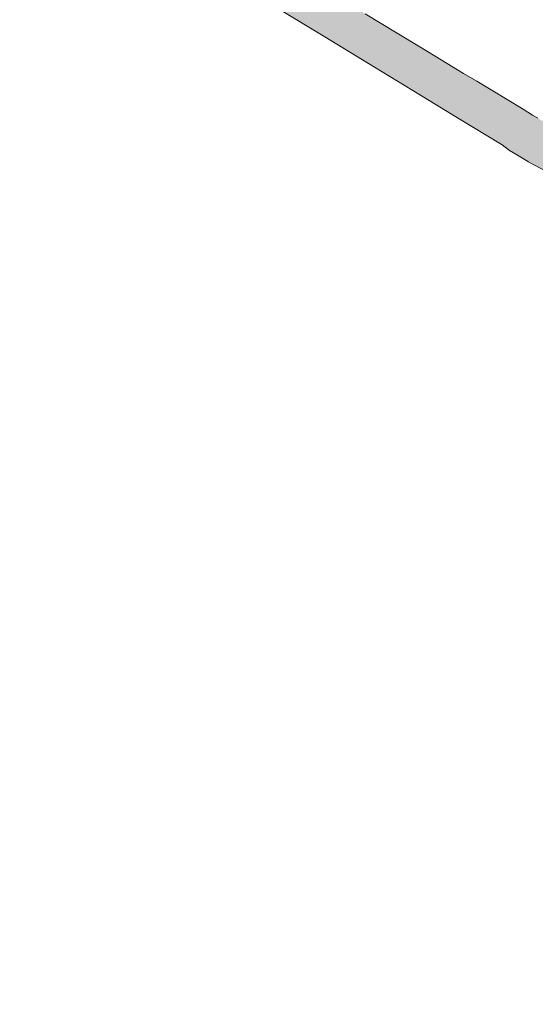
# Model space of a CAD drawing. Header units: metres. Extents: x 125349 to 128236, y 501602 to 503797.
# Tile 206 of 256: x 127313 to 127390, y 501963 to 502109. Entities that reach past the tile are written whole.
import ezdxf

# ---------------------------------------------------------------- set-up
doc = ezdxf.new("R2010")
doc.units = ezdxf.units.M
doc.layers.add('B-WE-OG-WATER_SLOOT-GV', color=120, linetype='CONTINUOUS', lineweight=18)
doc.layers.add('B-WE-OG-WATER_SLOOT-V', color=7, linetype='CONTINUOUS', lineweight=18, true_color=0x73e9ff)

msp = doc.modelspace()

# ---------------------------------------------------------------- hatches: boundary and pattern name
at = {"layer": 'B-WE-OG-WATER_SLOOT-V'}
h = msp.add_hatch(color=256, dxfattribs=at)
edge = h.paths.add_edge_path()
edge.add_line((127268.797, 502168.221), (127268.622, 502168.327))
edge.add_line((127268.622, 502168.327), (127268.426, 502168.002))
edge.add_line((127268.426, 502168.002), (127263.549, 502170.933))
edge.add_line((127263.549, 502170.933), (127263.753, 502171.271))
edge.add_line((127263.753, 502171.271), (127254.646, 502176.778))
edge.add_line((127254.646, 502176.778), (127254.378, 502176.352))
edge.add_line((127254.378, 502176.352), (127252.266, 502177.682))
edge.add_line((127252.266, 502177.682), (127252.51, 502178.069))
edge.add_line((127252.51, 502178.069), (127207.074, 502205.543))
edge.add_line((127207.074, 502205.543), (127205.252, 502206.645))
edge.add_line((127205.252, 502206.645), (127200.062, 502207.116))
edge.add_line((127200.062, 502207.116), (127199.664, 502206.344))
edge.add_line((127199.664, 502206.344), (127199.204, 502205.454))
edge.add_line((127199.204, 502205.454), (127200.541, 502203.653))
edge.add_line((127200.541, 502203.653), (127201.941, 502201.398))
edge.add_line((127201.941, 502201.398), (127203.79, 502200.277))
edge.add_line((127203.79, 502200.277), (127263.652, 502163.994))
edge.add_line((127263.652, 502163.994), (127265.501, 502162.873))
edge.add_line((127265.501, 502162.873), (127265.528, 502162.856))
edge.add_line((127265.528, 502162.856), (127269.607, 502160.323))
edge.add_line((127269.607, 502160.323), (127269.738, 502160.24))
edge.add_line((127269.738, 502160.24), (127269.841, 502160.178))
edge.add_line((127269.841, 502160.178), (127290.728, 502147.508))
edge.add_line((127290.728, 502147.508), (127291.077, 502148.067))
edge.add_line((127291.077, 502148.067), (127294.164, 502146.136))
edge.add_line((127294.164, 502146.136), (127293.841, 502145.62))
edge.add_line((127293.841, 502145.62), (127310.437, 502135.553))
edge.add_line((127310.437, 502135.553), (127318.663, 502131.074))
edge.add_line((127318.663, 502131.074), (127322.753, 502129.138))
edge.add_line((127322.753, 502129.138), (127323.027, 502128.97))
edge.add_line((127323.027, 502128.97), (127325.439, 502127.498))
edge.add_line((127325.439, 502127.498), (127328.267, 502125.771))
edge.add_line((127328.267, 502125.771), (127331.564, 502123.757))
edge.add_line((127331.564, 502123.757), (127333.914, 502122.323))
edge.add_line((127333.914, 502122.323), (127334.126, 502122.193))
edge.add_line((127334.126, 502122.193), (127337.37, 502119.676))
edge.add_line((127337.37, 502119.676), (127337.746, 502119.45))
edge.add_line((127337.746, 502119.45), (127337.767, 502119.437))
edge.add_line((127337.767, 502119.437), (127345.33, 502114.855))
edge.add_line((127345.33, 502114.855), (127351.315, 502111.243))
edge.add_line((127351.315, 502111.243), (127358.494, 502106.92))
edge.add_line((127358.494, 502106.92), (127365.864, 502102.417))
edge.add_line((127365.864, 502102.417), (127371.597, 502098.953))
edge.add_line((127371.597, 502098.953), (127377.994, 502095.034))
edge.add_line((127377.994, 502095.034), (127384.901, 502090.846))
edge.add_line((127384.901, 502090.846), (127386.037, 502089.995))
edge.add_line((127386.037, 502089.995), (127386.944, 502089.456))
edge.add_line((127386.944, 502089.456), (127388.84, 502088.331))
edge.add_line((127388.84, 502088.331), (127389.519, 502087.927))
edge.add_line((127389.519, 502087.927), (127390.985, 502087.186))
edge.add_line((127390.985, 502087.186), (127395.25, 502084.653))
edge.add_line((127395.25, 502084.653), (127401.484, 502080.902))
edge.add_line((127401.484, 502080.902), (127408.933, 502076.402))
edge.add_line((127408.933, 502076.402), (127415.924, 502072.148))
edge.add_line((127415.924, 502072.148), (127422.705, 502067.996))
edge.add_line((127422.705, 502067.996), (127429.579, 502063.819))
edge.add_line((127429.579, 502063.819), (127436.6, 502059.544))
edge.add_line((127436.6, 502059.544), (127442.545, 502056.001))
edge.add_line((127442.545, 502056.001), (127442.701, 502055.917))
edge.add_line((127442.701, 502055.917), (127446.077, 502053.64))
edge.add_line((127446.077, 502053.64), (127446.439, 502053.309))
edge.add_line((127446.439, 502053.309), (127446.898, 502053.016))
edge.add_line((127446.898, 502053.016), (127450.483, 502050.712))
edge.add_line((127450.483, 502050.712), (127451.122, 502050.301))
edge.add_line((127451.122, 502050.301), (127452.13, 502049.815))
edge.add_arc((127449.3022953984, 502046.5866230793), 4.291658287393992, -7.317567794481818, 48.785190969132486, ccw=False)
edge.add_line((127453.559, 502046.04), (127451.368, 502042.452))
edge.add_line((127451.368, 502042.452), (127451.165, 502042.11))
edge.add_line((127451.165, 502042.11), (127450.033, 502040.18))
edge.add_line((127450.033, 502040.18), (127449.849, 502039.867))
edge.add_line((127449.849, 502039.867), (127437.942, 502020.101))
edge.add_line((127437.942, 502020.101), (127435.233, 502015.604))
edge.add_line((127435.233, 502015.604), (127425.651, 502000))
edge.add_line((127425.651, 502000), (127418.782, 501988.696))
edge.add_line((127418.782, 501988.696), (127397.229, 501953.147))
edge.add_line((127397.229, 501953.147), (127396.642, 501952.191))
edge.add_line((127396.642, 501952.191), (127380.393, 501925.391))
edge.add_line((127380.393, 501925.391), (127369.492, 501907.215))
edge.add_line((127369.492, 501907.215), (127369.267, 501906.839))
edge.add_line((127369.267, 501906.839), (127367.632, 501904.317))
edge.add_line((127367.632, 501904.317), (127367.418, 501903.916))
edge.add_line((127367.418, 501903.916), (127366.245, 501901.962))
edge.add_line((127366.245, 501901.962), (127364.711, 501900.01))
edge.add_line((127364.711, 501900.01), (127360.916, 501899.661))
edge.add_line((127360.916, 501899.661), (127356.9, 501902.138))
edge.add_line((127356.9, 501902.138), (127356.163, 501902.592))
edge.add_line((127356.163, 501902.592), (127352.46, 501904.722))
edge.add_line((127352.46, 501904.722), (127351.748, 501905.151))
edge.add_line((127351.748, 501905.151), (127330.708, 501917.837))
edge.add_line((127330.708, 501917.837), (127301.966, 501935.306))
edge.add_line((127301.966, 501935.306), (127301.507, 501936.623))
edge.add_line((127301.507, 501936.623), (127300.456, 501937.207))
edge.add_line((127300.456, 501937.207), (127299.01, 501937.081))
edge.add_line((127299.01, 501937.081), (127297.257, 501938.139))
edge.add_line((127297.257, 501938.139), (127265.614, 501957.235))
edge.add_line((127265.614, 501957.235), (127250.167, 501966.557))
edge.add_line((127250.167, 501966.557), (127248.414, 501967.615))
edge.add_line((127248.414, 501967.615), (127247.703, 501967.95))
edge.add_line((127247.703, 501967.95), (127247.662, 501967.962))
edge.add_line((127247.662, 501967.962), (127242.854, 501969.334))
edge.add_line((127242.854, 501969.334), (127242.813, 501969.346))
edge.add_line((127242.813, 501969.346), (127241.919, 501969.954))
edge.add_line((127241.919, 501969.954), (127241.478, 501970.221))
edge.add_line((127241.478, 501970.221), (127239.39, 501971.482))
edge.add_line((127239.39, 501971.482), (127236.455, 501973.256))
edge.add_line((127236.455, 501973.256), (127233.385, 501975.111))
edge.add_line((127233.385, 501975.111), (127231.252, 501976.399))
edge.add_line((127231.252, 501976.399), (127230.822, 501976.659))
edge.add_line((127230.822, 501976.659), (127229.729, 501977.369))
edge.add_line((127229.729, 501977.369), (127226.355, 501980.551))
edge.add_line((127226.355, 501980.551), (127225.66, 501981.058))
edge.add_line((127225.66, 501981.058), (127225.173, 501981.352))
edge.add_line((127225.173, 501981.352), (127197.58, 501998.046))
edge.add_line((127197.58, 501998.046), (127194.36, 502000))
edge.add_line((127194.36, 502000), (127166.581, 502016.851))
edge.add_line((127166.581, 502016.851), (127144.796, 502029.948))
edge.add_arc((127143.901535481, 502023.4971173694), 6.512599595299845, 82.10583342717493, 91.31568121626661)
edge.add_arc((127143.9862981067, 502025.607825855), 4.406407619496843, 93.04797639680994, 114.6714566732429)
edge.add_arc((127144.3021874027, 502025.5713332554), 4.579500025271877, 118.0743099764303, 139.0953457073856)
edge.add_line((127140.841, 502028.57), (127140.593, 502028.174))
edge.add_line((127140.593, 502028.174), (127131.798, 502014.115))
edge.add_line((127131.798, 502014.115), (127128.467, 502009.483))
edge.add_line((127128.467, 502009.483), (127125.494, 502005.949))
edge.add_arc((127071.7020837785, 502051.5979486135), 70.5506680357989, 316.1428291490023, 319.6813652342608, ccw=False)
edge.add_line((127122.574, 502002.716), (127121.21, 502001.338))
edge.add_line((127121.21, 502001.338), (127119.81, 502000))
edge.add_arc((127072.1072048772, 502051.3383039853), 70.07979822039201, 310.7408524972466, 312.8977834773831, ccw=False)
edge.add_line((127117.844, 501998.241), (127114.725, 501995.227))
edge.add_arc((127125.7319678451, 501984.5992261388), 15.30042216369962, 136.0041252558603, 146.284605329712)
edge.add_arc((127125.6114695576, 501984.7208725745), 15.13270792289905, 146.4144780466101, 158.5489406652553)
edge.add_arc((127131.7962252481, 501983.2762231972), 21.4369964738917, 161.0012058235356, 169.0152334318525)
edge.add_arc((127130.2146620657, 501984.0198950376), 19.74735924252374, 170.2591277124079, 180.751189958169)
edge.add_arc((127130.7870262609, 501983.5220475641), 20.319431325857, 179.3261975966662, 194.0096838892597)
edge.add_line((127111.072, 501978.603), (127111.545, 501975.597))
edge.add_line((127111.545, 501975.597), (127114.572, 501956.16))
edge.add_line((127114.572, 501956.16), (127121.309, 501915.479))
edge.add_line((127121.309, 501915.479), (127121.786, 501909.364))
edge.add_line((127121.786, 501909.364), (127122, 501906.616))
edge.add_line((127122, 501906.616), (127122.05, 501905.976))
edge.add_line((127122.05, 501905.976), (127121.577, 501900.074))
edge.add_line((127121.577, 501900.074), (127120.879, 501891.366))
edge.add_line((127120.879, 501891.366), (127119.7, 501885.803))
edge.add_line((127119.7, 501885.803), (127118.261, 501879.008))
edge.add_line((127118.261, 501879.008), (127116.956, 501875.536))
edge.add_line((127116.956, 501875.536), (127115.486, 501871.629))
edge.add_line((127115.486, 501871.629), (127112.043, 501864.71))
edge.add_line((127112.043, 501864.71), (127107.699, 501855.982))
edge.add_line((127107.699, 501855.982), (127100.342, 501842.786))
edge.add_arc((127104.9172667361, 501839.8000587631), 5.463415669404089, 146.8704605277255, 175.8755966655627)
edge.add_arc((127104.3440736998, 501840.2137711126), 4.876117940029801, 180.2440672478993, 210.5539394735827)
edge.add_arc((127104.7250703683, 501840.2079491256), 5.205047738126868, 208.3662483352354, 241.9569992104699)
edge.add_line((127102.278, 501835.614), (127104.219, 501834.547))
edge.add_line((127104.219, 501834.547), (127108.351, 501832.271))
edge.add_line((127108.351, 501832.271), (127108.794, 501832.014))
edge.add_line((127108.794, 501832.014), (127110.788, 501830.856))
edge.add_line((127110.788, 501830.856), (127113.65, 501829.195))
edge.add_line((127113.65, 501829.195), (127117.06, 501827.217))
edge.add_line((127117.06, 501827.217), (127119.132, 501826.015))
edge.add_line((127119.132, 501826.015), (127119.499, 501825.802))
edge.add_line((127119.499, 501825.802), (127123.316, 501822.968))
edge.add_line((127123.316, 501822.968), (127123.608, 501822.787))
edge.add_line((127123.608, 501822.787), (127148.69, 501807.54))
edge.add_line((127148.69, 501807.54), (127184.026, 501786.192))
edge.add_line((127184.026, 501786.192), (127187.964, 501783.775))
edge.add_line((127187.964, 501783.775), (127191.551, 501781.577))
edge.add_line((127191.551, 501781.577), (127191.78, 501781.436))
edge.add_line((127191.78, 501781.436), (127196.977, 501778.395))
edge.add_line((127196.977, 501778.395), (127229.869, 501758.349))
edge.add_line((127229.869, 501758.349), (127232.015, 501757.042))
edge.add_line((127232.015, 501757.042), (127232.28, 501756.88))
edge.add_line((127232.28, 501756.88), (127242.348, 501750.881))
edge.add_line((127242.348, 501750.881), (127243.826, 501750))
edge.add_line((127243.826, 501750), (127244.546, 501749.572))
edge.add_line((127244.546, 501749.572), (127253.136, 501744.452))
edge.add_line((127253.136, 501744.452), (127253.86, 501744.02))
edge.add_line((127253.86, 501744.02), (127257.53, 501741.808))
edge.add_line((127257.53, 501741.808), (127262.759, 501738.797))
edge.add_line((127262.759, 501738.797), (127264.003, 501738.006))
edge.add_line((127264.003, 501738.006), (127264.585, 501737.043))
edge.add_line((127264.585, 501737.043), (127264.782, 501736.581))
edge.add_line((127264.782, 501736.581), (127264.911, 501736.108))
edge.add_line((127264.911, 501736.108), (127264.968, 501735.647))
edge.add_line((127264.968, 501735.647), (127264.967, 501735.173))
edge.add_line((127264.967, 501735.173), (127264.909, 501734.695))
edge.add_line((127264.909, 501734.695), (127264.797, 501734.223))
edge.add_line((127264.797, 501734.223), (127264.634, 501733.766))
edge.add_line((127264.634, 501733.766), (127264.422, 501733.333))
edge.add_line((127264.422, 501733.333), (127263.921, 501732.522))
edge.add_line((127263.921, 501732.522), (127262.144, 501729.78))
edge.add_line((127262.144, 501729.78), (127257.895, 501722.677))
edge.add_line((127257.895, 501722.677), (127252.856, 501714.475))
edge.add_line((127252.856, 501714.475), (127252.805, 501714.506))
edge.add_line((127252.805, 501714.506), (127252.687, 501714.312))
edge.add_line((127252.687, 501714.312), (127252.695, 501714.307))
edge.add_line((127252.695, 501714.307), (127252.029, 501713.212))
edge.add_line((127252.029, 501713.212), (127252.138, 501713.147))
edge.add_line((127252.138, 501713.147), (127250.159, 501709.924))
edge.add_line((127250.159, 501709.924), (127248.427, 501707.104))
edge.add_line((127248.427, 501707.104), (127244.737, 501700.97))
edge.add_line((127244.737, 501700.97), (127241.471, 501695.6))
edge.add_line((127241.471, 501695.6), (127237.145, 501688.384))
edge.add_line((127237.145, 501688.384), (127234.747, 501684.405))
edge.add_line((127234.747, 501684.405), (127233.246, 501681.899))
edge.add_line((127233.246, 501681.899), (127230.405, 501677.155))
edge.add_line((127230.405, 501677.155), (127228.837, 501674.593))
edge.add_line((127228.837, 501674.593), (127228.565, 501674.142))
edge.add_line((127228.565, 501674.142), (127236.777, 501669.139))
edge.add_line((127236.777, 501669.139), (127236.962, 501669.438))
edge.add_line((127236.962, 501669.438), (127237.692, 501670.612))
edge.add_line((127237.692, 501670.612), (127239.366, 501673.386))
edge.add_line((127239.366, 501673.386), (127246.15, 501684.628))
edge.add_line((127246.15, 501684.628), (127250.493, 501691.825))
edge.add_line((127250.493, 501691.825), (127251.143, 501692.922))
edge.add_line((127251.143, 501692.922), (127257.932, 501704.118))
edge.add_line((127257.932, 501704.118), (127289.309, 501755.867))
edge.add_line((127289.309, 501755.867), (127290.868, 501758.439))
edge.add_line((127290.868, 501758.439), (127297.797, 501769.867))
edge.add_line((127297.797, 501769.867), (127298.756, 501771.336))
edge.add_line((127298.756, 501771.336), (127299.937, 501773.277))
edge.add_line((127299.937, 501773.277), (127304.532, 501780.836))
edge.add_line((127304.532, 501780.836), (127306.083, 501783.282))
edge.add_line((127306.083, 501783.282), (127306.732, 501784.351))
edge.add_line((127306.732, 501784.351), (127306.806, 501784.473))
edge.add_line((127306.806, 501784.473), (127311.928, 501793.121))
edge.add_line((127311.928, 501793.121), (127320.33, 501806.986))
edge.add_line((127320.33, 501806.986), (127324.351, 501813.701))
edge.add_line((127324.351, 501813.701), (127328.749, 501820.907))
edge.add_line((127328.749, 501820.907), (127332.861, 501827.715))
edge.add_line((127332.861, 501827.715), (127336.448, 501833.698))
edge.add_line((127336.448, 501833.698), (127342.454, 501843.559))
edge.add_line((127342.454, 501843.559), (127346.754, 501850.76))
edge.add_line((127346.754, 501850.76), (127346.897, 501850.67))
edge.add_line((127346.897, 501850.67), (127347.954, 501852.37))
edge.add_line((127347.954, 501852.37), (127347.847, 501852.439))
edge.add_line((127347.847, 501852.439), (127352.054, 501859.195))
edge.add_line((127352.054, 501859.195), (127353.923, 501862.196))
edge.add_line((127353.923, 501862.196), (127361.128, 501874.263))
edge.add_line((127361.128, 501874.263), (127362.71, 501876.939))
edge.add_line((127362.71, 501876.939), (127364.221, 501879.418))
edge.add_line((127364.221, 501879.418), (127365.236, 501881.073))
edge.add_line((127365.236, 501881.073), (127366.572, 501880.221))
edge.add_line((127366.572, 501880.221), (127372.342, 501881.666))
edge.add_line((127372.342, 501881.666), (127373.103, 501882.885))
edge.add_line((127373.103, 501882.885), (127482.913, 501816.451))
edge.add_line((127482.913, 501816.451), (127485.026, 501816.964))
edge.add_line((127485.026, 501816.964), (127485.239, 501816.835))
edge.add_line((127485.239, 501816.835), (127487.575, 501815.424))
edge.add_line((127487.575, 501815.424), (127493.362, 501811.926))
edge.add_line((127493.362, 501811.926), (127495.579, 501810.586))
edge.add_line((127495.579, 501810.586), (127495.813, 501810.445))
edge.add_line((127495.813, 501810.445), (127495.948, 501810.349))
edge.add_line((127495.948, 501810.349), (127496.492, 501808.25))
edge.add_line((127496.492, 501808.25), (127500, 501806.135))
edge.add_line((127500, 501806.135), (127510.576, 501799.751))
edge.add_line((127510.576, 501799.751), (127524.226, 501791.482))
edge.add_line((127524.226, 501791.482), (127532.89, 501786.238))
edge.add_line((127532.89, 501786.238), (127534.519, 501785.25))
edge.add_line((127534.519, 501785.25), (127543.08, 501780.058))
edge.add_line((127543.08, 501780.058), (127544.712, 501779.089))
edge.add_line((127544.712, 501779.089), (127553.258, 501773.91))
edge.add_line((127553.258, 501773.91), (127554.876, 501772.948))
edge.add_line((127554.876, 501772.948), (127563.44, 501767.759))
edge.add_line((127563.44, 501767.759), (127565.058, 501766.79))
edge.add_line((127565.058, 501766.79), (127573.698, 501761.551))
edge.add_line((127573.698, 501761.551), (127585.358, 501754.464))
edge.add_line((127585.358, 501754.464), (127592.742, 501750))
edge.add_line((127592.742, 501750), (127594.016, 501749.23))
edge.add_line((127594.016, 501749.23), (127595.646, 501748.245))
edge.add_line((127595.646, 501748.245), (127600.552, 501745.255))
edge.add_line((127600.552, 501745.255), (127655.382, 501712.086))
edge.add_line((127655.382, 501712.086), (127655.635, 501711.933))
edge.add_line((127655.635, 501711.933), (127657.347, 501710.885))
edge.add_line((127657.347, 501710.885), (127657.595, 501710.735))
edge.add_line((127657.595, 501710.735), (127661.796, 501717.623))
edge.add_line((127661.796, 501717.623), (127661.514, 501717.791))
edge.add_line((127661.514, 501717.791), (127659.814, 501718.809))
edge.add_line((127659.814, 501718.809), (127659.547, 501718.97))
edge.add_line((127659.547, 501718.97), (127656.081, 501721.053))
edge.add_line((127656.081, 501721.053), (127625.299, 501739.727))
edge.add_line((127625.299, 501739.727), (127618.744, 501743.691))
edge.add_line((127618.744, 501743.691), (127617.143, 501744.657))
edge.add_line((127617.143, 501744.657), (127608.295, 501750))
edge.add_line((127608.295, 501750), (127606.833, 501750.893))
edge.add_line((127606.833, 501750.893), (127598.235, 501756.082))
edge.add_line((127598.235, 501756.082), (127596.619, 501757.06))
edge.add_line((127596.619, 501757.06), (127590.273, 501760.908))
edge.add_line((127590.273, 501760.908), (127585.669, 501763.745))
edge.add_line((127585.669, 501763.745), (127579.206, 501767.653))
edge.add_line((127579.206, 501767.653), (127577.602, 501768.61))
edge.add_line((127577.602, 501768.61), (127568.899, 501773.881))
edge.add_line((127568.899, 501773.881), (127567.308, 501774.894))
edge.add_line((127567.308, 501774.894), (127562.931, 501777.488))
edge.add_line((127562.931, 501777.488), (127553.755, 501783.04))
edge.add_line((127553.755, 501783.04), (127549.404, 501785.667))
edge.add_line((127549.404, 501785.667), (127547.761, 501786.64))
edge.add_line((127547.761, 501786.64), (127539.081, 501791.868))
edge.add_line((127539.081, 501791.868), (127537.433, 501792.863))
edge.add_line((127537.433, 501792.863), (127530.915, 501796.842))
edge.add_line((127530.915, 501796.842), (127525.055, 501800.365))
edge.add_line((127525.055, 501800.365), (127518.51, 501804.336))
edge.add_line((127518.51, 501804.336), (127516.915, 501805.302))
edge.add_line((127516.915, 501805.302), (127512.535, 501807.935))
edge.add_line((127512.535, 501807.935), (127510.464, 501809.185))
edge.add_line((127510.464, 501809.185), (127510.428, 501809.124))
edge.add_line((127510.428, 501809.124), (127508.33, 501810.388))
edge.add_line((127508.33, 501810.388), (127508.272, 501810.298))
edge.add_line((127508.272, 501810.298), (127506.405, 501809.859))
edge.add_line((127506.405, 501809.859), (127500, 501814.162))
edge.add_line((127500, 501814.162), (127499.44, 501814.536))
edge.add_line((127499.44, 501814.536), (127499.12, 501814.751))
edge.add_line((127499.12, 501814.751), (127498.382, 501814.689))
edge.add_line((127498.382, 501814.689), (127498.175, 501814.815))
edge.add_line((127498.175, 501814.815), (127495.931, 501816.179))
edge.add_line((127495.931, 501816.179), (127490.149, 501819.693))
edge.add_line((127490.149, 501819.693), (127487.8, 501821.12))
edge.add_line((127487.8, 501821.12), (127487.587, 501821.25))
edge.add_line((127487.587, 501821.25), (127487.087, 501823.329))
edge.add_line((127487.087, 501823.329), (127377.176, 501889.806))
edge.add_line((127377.176, 501889.806), (127377.334, 501890.066))
edge.add_line((127377.334, 501890.066), (127377.932, 501891.115))
edge.add_line((127377.932, 501891.115), (127376.63, 501896.698))
edge.add_line((127376.63, 501896.698), (127375.189, 501897.577))
edge.add_line((127375.189, 501897.577), (127376.16, 501899.183))
edge.add_line((127376.16, 501899.183), (127377.662, 501901.668))
edge.add_line((127377.662, 501901.668), (127379.295, 501904.368))
edge.add_line((127379.295, 501904.368), (127385.999, 501915.427))
edge.add_line((127385.999, 501915.427), (127391.107, 501924.876))
edge.add_line((127391.107, 501924.876), (127391.679, 501925.777))
edge.add_line((127391.679, 501925.777), (127418.418, 501968.86))
edge.add_line((127418.418, 501968.86), (127437.127, 502000))
edge.add_line((127437.127, 502000), (127448.128, 502018.271))
edge.add_line((127448.128, 502018.271), (127453.297, 502026.855))
edge.add_line((127453.297, 502026.855), (127456.836, 502032.733))
edge.add_line((127456.836, 502032.733), (127457.213, 502033.357))
edge.add_line((127457.213, 502033.357), (127457.691, 502034.196))
edge.add_line((127457.691, 502034.196), (127458.289, 502035.164))
edge.add_line((127458.289, 502035.164), (127459.485, 502037.088))
edge.add_line((127459.485, 502037.088), (127460.964, 502039.471))
edge.add_line((127460.964, 502039.471), (127463.866, 502044.274))
edge.add_line((127463.866, 502044.274), (127475.514, 502063.556))
edge.add_line((127475.514, 502063.556), (127500, 502103.939))
edge.add_line((127500, 502103.939), (127515.63, 502129.864))
edge.add_line((127515.63, 502129.864), (127516.639, 502131.23))
edge.add_arc((127521.6919123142, 502126.1956890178), 7.132756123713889, 95.87349844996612, 135.1056560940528, ccw=False)
edge.add_line((127520.962, 502133.291), (127526.368, 502134.555))
edge.add_line((127526.368, 502134.555), (127526.762, 502134.654))
edge.add_line((127526.762, 502134.654), (127528.897, 502135.193))
edge.add_line((127528.897, 502135.193), (127549.347, 502140.34))
edge.add_line((127549.347, 502140.34), (127550.552, 502140.683))
edge.add_line((127550.552, 502140.683), (127554.739, 502141.605))
edge.add_line((127554.739, 502141.605), (127603.327, 502153.54))
edge.add_line((127603.327, 502153.54), (127603.324, 502153.577))
edge.add_line((127603.324, 502153.577), (127604.941, 502153.983))
edge.add_line((127604.941, 502153.983), (127605.307, 502154.076))
edge.add_line((127605.307, 502154.076), (127607.112, 502157.075))
edge.add_line((127607.112, 502157.075), (127607.244, 502157.092))
edge.add_line((127607.244, 502157.092), (127607.508, 502157.157))
edge.add_line((127607.508, 502157.157), (127609.985, 502157.77))
edge.add_line((127609.985, 502157.77), (127616.575, 502159.399))
edge.add_line((127616.575, 502159.399), (127619.045, 502160.01))
edge.add_line((127619.045, 502160.01), (127619.324, 502160.079))
edge.add_line((127619.324, 502160.079), (127619.437, 502160.109))
edge.add_line((127619.437, 502160.109), (127622.443, 502158.248))
edge.add_line((127622.443, 502158.248), (127622.807, 502158.335))
edge.add_line((127622.807, 502158.335), (127624.455, 502158.724))
edge.add_line((127624.455, 502158.724), (127624.484, 502158.665))
edge.add_line((127624.484, 502158.665), (127709.77, 502179.81))
edge.add_line((127709.77, 502179.81), (127711.91, 502180.342))
edge.add_line((127711.91, 502180.342), (127709.462, 502189.894))
edge.add_line((127709.462, 502189.894), (127707.34, 502189.358))
edge.add_line((127707.34, 502189.358), (127706.285, 502189.091))
edge.add_line((127706.285, 502189.091), (127667.477, 502179.446))
edge.add_line((127667.477, 502179.446), (127666.278, 502179.186))
edge.add_line((127666.278, 502179.186), (127639.67, 502172.66))
edge.add_line((127639.67, 502172.66), (127620.113, 502167.938))
edge.add_line((127620.113, 502167.938), (127618.298, 502164.973))
edge.add_line((127618.298, 502164.973), (127618.129, 502164.938))
edge.add_line((127618.129, 502164.938), (127617.869, 502164.874))
edge.add_line((127617.869, 502164.874), (127615.409, 502164.269))
edge.add_line((127615.409, 502164.269), (127608.793, 502162.641))
edge.add_line((127608.793, 502162.641), (127606.304, 502162.028))
edge.add_line((127606.304, 502162.028), (127606.006, 502161.955))
edge.add_line((127606.006, 502161.955), (127605.88, 502161.919))
edge.add_line((127605.88, 502161.919), (127602.855, 502163.754))
edge.add_line((127602.855, 502163.754), (127601.448, 502163.407))
edge.add_line((127601.448, 502163.407), (127577.178, 502157.412))
edge.add_line((127577.178, 502157.412), (127575.771, 502157.065))
edge.add_line((127575.771, 502157.065), (127574.546, 502156.798))
edge.add_line((127574.546, 502156.798), (127526.953, 502144.911))
edge.add_line((127526.953, 502144.911), (127526.581, 502144.813))
edge.add_line((127526.581, 502144.813), (127524.412, 502144.23))
edge.add_line((127524.412, 502144.23), (127523.361, 502143.95))
edge.add_line((127523.361, 502143.95), (127516.775, 502142.204))
edge.add_line((127516.775, 502142.204), (127514.666, 502141.287))
edge.add_line((127514.666, 502141.287), (127512.531, 502139.847))
edge.add_line((127512.531, 502139.847), (127510.129, 502138.011))
edge.add_line((127510.129, 502138.011), (127508.416, 502136.236))
edge.add_line((127508.416, 502136.236), (127507.162, 502134.586))
edge.add_line((127507.162, 502134.586), (127505.946, 502132.991))
edge.add_line((127505.946, 502132.991), (127504.706, 502131.972))
edge.add_line((127504.706, 502131.972), (127503.309, 502131.373))
edge.add_line((127503.309, 502131.373), (127502.262, 502131.683))
edge.add_line((127502.262, 502131.683), (127500.907, 502132.478))
edge.add_line((127500.907, 502132.478), (127500, 502133.034))
edge.add_line((127500, 502133.034), (127496.53, 502135.148))
edge.add_line((127496.53, 502135.148), (127495.764, 502135.617))
edge.add_line((127495.764, 502135.617), (127494.339, 502136.486))
edge.add_line((127494.339, 502136.486), (127485.721, 502141.637))
edge.add_line((127485.721, 502141.637), (127481.691, 502143.976))
edge.add_line((127481.691, 502143.976), (127472.674, 502149.441))
edge.add_line((127472.674, 502149.441), (127472.32, 502149.655))
edge.add_line((127472.32, 502149.655), (127464.183, 502154.58))
edge.add_line((127464.183, 502154.58), (127456.964, 502158.902))
edge.add_line((127456.964, 502158.902), (127449.449, 502163.407))
edge.add_line((127449.449, 502163.407), (127445.736, 502165.634))
edge.add_line((127445.736, 502165.634), (127442.102, 502167.813))
edge.add_line((127442.102, 502167.813), (127441.201, 502168.353))
edge.add_line((127441.201, 502168.353), (127439.05, 502169.689))
edge.add_line((127439.05, 502169.689), (127435.639, 502171.768))
edge.add_line((127435.639, 502171.768), (127434.303, 502172.582))
edge.add_line((127434.303, 502172.582), (127434.159, 502172.663))
edge.add_line((127434.159, 502172.663), (127433.634, 502172.963))
edge.add_line((127433.634, 502172.963), (127432.067, 502173.893))
edge.add_line((127432.067, 502173.893), (127431.185, 502174.417))
edge.add_line((127431.185, 502174.417), (127429.441, 502175.352))
edge.add_line((127429.441, 502175.352), (127427.437, 502176.74))
edge.add_line((127427.437, 502176.74), (127409.12, 502187.899))
edge.add_line((127409.12, 502187.899), (127407.981, 502188.616))
edge.add_line((127407.981, 502188.616), (127403.999, 502190.948))
edge.add_line((127403.999, 502190.948), (127399.978, 502193.304))
edge.add_line((127399.978, 502193.304), (127386.247, 502201.529))
edge.add_line((127386.247, 502201.529), (127382.64, 502203.05))
edge.add_line((127382.64, 502203.05), (127382.419, 502203.186))
edge.add_line((127382.419, 502203.186), (127380.334, 502204.464))
edge.add_line((127380.334, 502204.464), (127377.345, 502206.296))
edge.add_line((127377.345, 502206.296), (127374.267, 502208.183))
edge.add_line((127374.267, 502208.183), (127372.175, 502209.465))
edge.add_line((127372.175, 502209.465), (127371.981, 502209.584))
edge.add_line((127371.981, 502209.584), (127368.276, 502212.433))
edge.add_line((127368.276, 502212.433), (127367.888, 502212.804))
edge.add_line((127367.888, 502212.804), (127345.595, 502226.273))
edge.add_line((127345.595, 502226.273), (127344.516, 502226.97))
edge.add_line((127344.516, 502226.97), (127344.091, 502227.221))
edge.add_line((127344.091, 502227.221), (127329.292, 502235.982))
edge.add_line((127329.292, 502235.982), (127327.699, 502235.4))
edge.add_line((127327.699, 502235.4), (127326.54, 502234.736))
edge.add_line((127326.54, 502234.736), (127325.897, 502233.678))
edge.add_line((127325.897, 502233.678), (127325.599, 502231.942))
edge.add_line((127325.599, 502231.942), (127326.14, 502230.765))
edge.add_line((127326.14, 502230.765), (127338.321, 502223.647))
edge.add_line((127338.321, 502223.647), (127342.039, 502221.158))
edge.add_line((127342.039, 502221.158), (127343.16, 502220.544))
edge.add_line((127343.16, 502220.544), (127365.491, 502207.596))
edge.add_line((127365.491, 502207.596), (127369.477, 502205.483))
edge.add_line((127369.477, 502205.483), (127369.673, 502205.363))
edge.add_line((127369.673, 502205.363), (127371.769, 502204.08))
edge.add_line((127371.769, 502204.08), (127374.757, 502202.251))
edge.add_line((127374.757, 502202.251), (127377.823, 502200.374))
edge.add_line((127377.823, 502200.374), (127379.923, 502199.088))
edge.add_line((127379.923, 502199.088), (127380.144, 502198.953))
edge.add_line((127380.144, 502198.953), (127383.597, 502196.023))
edge.add_line((127383.597, 502196.023), (127383.914, 502195.794))
edge.add_line((127383.914, 502195.794), (127402.542, 502184.504))
edge.add_line((127402.542, 502184.504), (127403.965, 502183.641))
edge.add_line((127403.965, 502183.641), (127422.643, 502172.404))
edge.add_line((127422.643, 502172.404), (127431.096, 502167.225))
edge.add_line((127431.096, 502167.225), (127432.15, 502166.579))
edge.add_line((127432.15, 502166.579), (127432.423, 502166.417))
edge.add_line((127432.423, 502166.417), (127433.178, 502165.968))
edge.add_line((127433.178, 502165.968), (127435.042, 502164.857))
edge.add_line((127435.042, 502164.857), (127435.769, 502164.426))
edge.add_line((127435.769, 502164.426), (127436.101, 502164.229))
edge.add_line((127436.101, 502164.229), (127437.564, 502163.35))
edge.add_line((127437.564, 502163.35), (127448.595, 502156.727))
edge.add_line((127448.595, 502156.727), (127468.609, 502144.618))
edge.add_line((127468.609, 502144.618), (127469.108, 502144.317))
edge.add_line((127469.108, 502144.317), (127492.573, 502130.156))
edge.add_line((127492.573, 502130.156), (127493.303, 502129.696))
edge.add_line((127493.303, 502129.696), (127496.79, 502127.511))
edge.add_line((127496.79, 502127.511), (127497.609, 502126.996))
edge.add_line((127497.609, 502126.996), (127498.467, 502126.491))
edge.add_arc((127497.4422358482, 502124.1966942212), 2.512763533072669, 22.123213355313, 65.93181306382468, ccw=False)
edge.add_arc((127494.9657139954, 502124.1589509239), 4.904030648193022, -7.745729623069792, 11.57563165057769, ccw=False)
edge.add_arc((127494.9992640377, 502124.1912879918), 4.875282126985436, 335.1178839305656, 351.8245575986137, ccw=False)
edge.add_line((127499.422, 502122.14), (127480.2, 502090.233))
edge.add_line((127480.2, 502090.233), (127479.555, 502089.163))
edge.add_line((127479.555, 502089.163), (127459.765, 502056.314))
edge.add_arc((127457.3016816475, 502058.6629265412), 3.403732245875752, 297.3985117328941, 316.3617207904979, ccw=False)
edge.add_arc((127456.9823555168, 502059.0424108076), 3.889119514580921, 273.1048026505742, 299.00272759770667, ccw=False)
edge.add_arc((127456.9735770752, 502058.9948202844), 3.842091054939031, 247.62467640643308, 273.27395980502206, ccw=False)
edge.add_line((127455.511, 502055.442), (127454.681, 502055.89))
edge.add_line((127454.681, 502055.89), (127449.848, 502058.637))
edge.add_line((127449.848, 502058.637), (127449.415, 502058.902))
edge.add_line((127449.415, 502058.902), (127444.389, 502061.989))
edge.add_line((127444.389, 502061.989), (127438.383, 502065.663))
edge.add_line((127438.383, 502065.663), (127430.21, 502070.593))
edge.add_line((127430.21, 502070.593), (127423.661, 502074.573))
edge.add_line((127423.661, 502074.573), (127416.996, 502078.641))
edge.add_line((127416.996, 502078.641), (127410.397, 502082.629))
edge.add_line((127410.397, 502082.629), (127402.555, 502087.357))
edge.add_line((127402.555, 502087.357), (127395.751, 502091.575))
edge.add_line((127395.751, 502091.575), (127395.38, 502091.8))
edge.add_line((127395.38, 502091.8), (127394.72, 502092.188))
edge.add_line((127394.72, 502092.188), (127393.773, 502092.743))
edge.add_line((127393.773, 502092.743), (127392.856, 502093.281))
edge.add_line((127392.856, 502093.281), (127392.105, 502093.722))
edge.add_line((127392.105, 502093.722), (127391.964, 502093.804))
edge.add_line((127391.964, 502093.804), (127390.227, 502094.822))
edge.add_line((127390.227, 502094.822), (127389.456, 502095.276))
edge.add_line((127389.456, 502095.276), (127388.057, 502096.177))
edge.add_line((127388.057, 502096.177), (127381.145, 502100.334))
edge.add_line((127381.145, 502100.334), (127379.173, 502101.501))
edge.add_line((127379.173, 502101.501), (127375.804, 502103.496))
edge.add_line((127375.804, 502103.496), (127372.667, 502105.446))
edge.add_line((127372.667, 502105.446), (127369.27, 502107.505))
edge.add_line((127369.27, 502107.505), (127364.482, 502110.391))
edge.add_line((127364.482, 502110.391), (127358.68, 502113.902))
edge.add_line((127358.68, 502113.902), (127352.506, 502117.582))
edge.add_line((127352.506, 502117.582), (127346.581, 502121.206))
edge.add_line((127346.581, 502121.206), (127340.842, 502124.697))
edge.add_line((127340.842, 502124.697), (127340.662, 502124.807))
edge.add_line((127340.662, 502124.807), (127336.693, 502126.331))
edge.add_line((127336.693, 502126.331), (127336.475, 502126.464))
edge.add_line((127336.475, 502126.464), (127334.068, 502127.931))
edge.add_line((127334.068, 502127.931), (127330.755, 502129.95))
edge.add_line((127330.755, 502129.95), (127327.96, 502131.654))
edge.add_line((127327.96, 502131.654), (127325.593, 502133.097))
edge.add_line((127325.593, 502133.097), (127325.318, 502133.264))
edge.add_line((127325.318, 502133.264), (127321.671, 502136.055))
edge.add_line((127321.671, 502136.055), (127308.979, 502143.598))
edge.add_line((127308.979, 502143.598), (127273.115, 502165.654))
edge.add_line((127273.115, 502165.654), (127273.056, 502165.69))
edge.add_line((127273.056, 502165.69), (127272.882, 502165.794))
edge.add_line((127272.882, 502165.794), (127271.492, 502166.62))
edge.add_line((127271.492, 502166.62), (127271.486, 502166.624))
edge.add_line((127271.486, 502166.624), (127268.797, 502168.221))
edge = h.paths.add_edge_path(flags=16)
edge.add_line((127201.185, 501788.298), (127199.008, 501787.874))
edge.add_line((127199.008, 501787.874), (127196.435, 501789.439))
edge.add_line((127196.435, 501789.439), (127195.518, 501789.997))
edge.add_line((127195.518, 501789.997), (127193.335, 501791.323))
edge.add_line((127193.335, 501791.323), (127190.349, 501793.138))
edge.add_line((127190.349, 501793.138), (127190.243, 501792.96))
edge.add_line((127190.243, 501792.96), (127188.522, 501793.987))
edge.add_line((127188.522, 501793.987), (127188.637, 501794.179))
edge.add_line((127188.637, 501794.179), (127149.16, 501818.18))
edge.add_line((127149.16, 501818.18), (127145.19, 501817.18))
edge.add_line((127145.19, 501817.18), (127137.128, 501821.93))
edge.add_line((127137.128, 501821.93), (127129.864, 501826.325))
edge.add_line((127129.864, 501826.325), (127126.772, 501827.877))
edge.add_line((127126.772, 501827.877), (127126.38, 501828.067))
edge.add_line((127126.38, 501828.067), (127126.224, 501828.142))
edge.add_line((127126.224, 501828.142), (127121.988, 501829.932))
edge.add_line((127121.988, 501829.932), (127121.606, 501830.166))
edge.add_line((127121.606, 501830.166), (127119.604, 501831.392))
edge.add_line((127119.604, 501831.392), (127116.166, 501833.497))
edge.add_line((127116.166, 501833.497), (127116.153, 501833.505))
edge.add_line((127116.153, 501833.505), (127113.409, 501835.185))
edge.add_line((127113.409, 501835.185), (127111.428, 501836.399))
edge.add_line((127111.428, 501836.399), (127111.042, 501836.635))
edge.add_line((127111.042, 501836.635), (127107.417, 501839.57))
edge.add_line((127107.417, 501839.57), (127107.646, 501842.769))
edge.add_line((127107.646, 501842.769), (127108.784, 501844.994))
edge.add_line((127108.784, 501844.994), (127109.034, 501845.428))
edge.add_line((127109.034, 501845.428), (127115.066, 501855.657))
edge.add_line((127115.066, 501855.657), (127116.779, 501858.899))
edge.add_line((127116.779, 501858.899), (127118.482, 501862.123))
edge.add_line((127118.482, 501862.123), (127120.284, 501865.939))
edge.add_line((127120.284, 501865.939), (127121.575, 501868.675))
edge.add_line((127121.575, 501868.675), (127123.139, 501873.234))
edge.add_line((127123.139, 501873.234), (127124.873, 501878.291))
edge.add_line((127124.873, 501878.291), (127126.325, 501882.526))
edge.add_line((127126.325, 501882.526), (127126.728, 501885.613))
edge.add_line((127126.728, 501885.613), (127127.211, 501889.317))
edge.add_line((127127.211, 501889.317), (127127.756, 501893.514))
edge.add_line((127127.756, 501893.514), (127128.177, 501896.751))
edge.add_line((127128.177, 501896.751), (127128.414, 501901.76))
edge.add_line((127128.414, 501901.76), (127128.675, 501907.256))
edge.add_arc((127132.7096963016, 501908.0064386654), 4.103892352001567, 157.8008531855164, 190.5364041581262, ccw=False)
edge.add_arc((127133.1329087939, 501908.119572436), 4.460847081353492, 125.68134978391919, 161.2020409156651, ccw=False)
edge.add_arc((127132.9397909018, 501908.2688833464), 4.227500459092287, 100.24358851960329, 124.73563943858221, ccw=False)
edge.add_line((127132.188, 501912.429), (127141.857, 501914.039))
edge.add_arc((127141.8426983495, 501903.1974479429), 10.84156149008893, 77.1383727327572, 89.92441822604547, ccw=False)
edge.add_arc((127141.80917942, 501903.4779950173), 10.57594225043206, 60.612119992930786, 76.62300996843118, ccw=False)
edge.add_line((127146.999, 501912.693), (127150.536, 501911.01))
edge.add_line((127150.536, 501911.01), (127154.82, 501908.971))
edge.add_line((127154.82, 501908.971), (127155.202, 501908.745))
edge.add_line((127155.202, 501908.745), (127157.255, 501907.531))
edge.add_line((127157.255, 501907.531), (127160.434, 501905.651))
edge.add_line((127160.434, 501905.651), (127163.421, 501903.884))
edge.add_line((127163.421, 501903.884), (127165.534, 501902.634))
edge.add_line((127165.534, 501902.634), (127165.817, 501902.467))
edge.add_line((127165.817, 501902.467), (127169.093, 501899.933))
edge.add_line((127169.093, 501899.933), (127187.94, 501888.22))
edge.add_line((127187.94, 501888.22), (127189.08, 501884.11))
edge.add_line((127189.08, 501884.11), (127232.093, 501858.102))
edge.add_line((127232.093, 501858.102), (127236.299, 501855.614))
edge.add_line((127236.299, 501855.614), (127238.824, 501854.126))
edge.add_line((127238.824, 501854.126), (127239.647, 501852.112))
edge.add_line((127239.647, 501852.112), (127240.515, 501849.988))
edge.add_line((127240.515, 501849.988), (127240.993, 501848.818))
edge.add_line((127240.993, 501848.818), (127238.72, 501845.051))
edge.add_line((127238.72, 501845.051), (127238.05, 501843.94))
edge.add_line((127238.05, 501843.94), (127239.951, 501842.8))
edge.add_line((127239.951, 501842.8), (127244.239, 501840.23))
edge.add_line((127244.239, 501840.23), (127246.14, 501839.09))
edge.add_line((127246.14, 501839.09), (127248.23, 501842.47))
edge.add_line((127248.23, 501842.47), (127248.855, 501842.618))
edge.add_line((127248.855, 501842.618), (127258.585, 501844.922))
edge.add_line((127258.585, 501844.922), (127259.21, 501845.07))
edge.add_line((127259.21, 501845.07), (127278.36, 501833.53))
edge.add_line((127278.36, 501833.53), (127279.639, 501832.756))
edge.add_line((127279.639, 501832.756), (127301.472, 501819.761))
edge.add_line((127301.472, 501819.761), (127303.948, 501818.287))
edge.add_line((127303.948, 501818.287), (127309.071, 501815.115))
edge.add_line((127309.071, 501815.115), (127309.676, 501814.741))
edge.add_line((127309.676, 501814.741), (127310.171, 501814.244))
edge.add_line((127310.171, 501814.244), (127310.463, 501813.826))
edge.add_line((127310.463, 501813.826), (127310.703, 501813.382))
edge.add_line((127310.703, 501813.382), (127310.885, 501812.92))
edge.add_line((127310.885, 501812.92), (127311.005, 501812.432))
edge.add_line((127311.005, 501812.432), (127311.062, 501811.922))
edge.add_line((127311.062, 501811.922), (127311.057, 501811.4))
edge.add_line((127311.057, 501811.4), (127310.994, 501810.874))
edge.add_line((127310.994, 501810.874), (127310.805, 501810.155))
edge.add_line((127310.805, 501810.155), (127309.882, 501808.565))
edge.add_line((127309.882, 501808.565), (127309.173, 501807.396))
edge.add_line((127309.173, 501807.396), (127302.968, 501797.158))
edge.add_line((127302.968, 501797.158), (127299.762, 501791.794))
edge.add_line((127299.762, 501791.794), (127298.355, 501789.442))
edge.add_line((127298.355, 501789.442), (127294.705, 501783.42))
edge.add_line((127294.705, 501783.42), (127293.955, 501782.184))
edge.add_line((127293.955, 501782.184), (127291.601, 501778.351))
edge.add_line((127291.601, 501778.351), (127290.419, 501776.425))
edge.add_line((127290.419, 501776.425), (127288.069, 501772.6))
edge.add_line((127288.069, 501772.6), (127285.783, 501768.835))
edge.add_line((127285.783, 501768.835), (127282.833, 501763.976))
edge.add_line((127282.833, 501763.976), (127280.908, 501760.805))
edge.add_line((127280.908, 501760.805), (127272.366, 501746.295))
edge.add_line((127272.366, 501746.295), (127271.18, 501744.371))
edge.add_line((127271.18, 501744.371), (127270.733, 501743.993))
edge.add_line((127270.733, 501743.993), (127270.247, 501743.677))
edge.add_line((127270.247, 501743.677), (127269.734, 501743.434))
edge.add_line((127269.734, 501743.434), (127269.205, 501743.274))
edge.add_line((127269.205, 501743.274), (127268.71, 501743.203))
edge.add_line((127268.71, 501743.203), (127268.076, 501743.211))
edge.add_line((127268.076, 501743.211), (127267.138, 501743.501))
edge.add_line((127267.138, 501743.501), (127266.074, 501744.091))
edge.add_line((127266.074, 501744.091), (127265.321, 501744.529))
edge.add_line((127265.321, 501744.529), (127261.512, 501746.746))
edge.add_line((127261.512, 501746.746), (127260.866, 501747.122))
edge.add_line((127260.866, 501747.122), (127258.771, 501748.386))
edge.add_line((127258.771, 501748.386), (127256.095, 501750))
edge.add_line((127256.095, 501750), (127254.332, 501751.064))
edge.add_line((127254.332, 501751.064), (127237.207, 501761.394))
edge.add_line((127237.207, 501761.394), (127235.444, 501762.458))
edge.add_line((127235.444, 501762.458), (127216.26, 501774.13))
edge.add_line((127216.26, 501774.13), (127213.5, 501785.04))
edge.add_line((127213.5, 501785.04), (127215.6, 501788.61))
edge.add_line((127215.6, 501788.61), (127207.47, 501793.48))
edge.add_line((127207.47, 501793.48), (127206.441, 501791.761))
edge.add_line((127206.441, 501791.761), (127204.787, 501788.999))
edge.add_line((127204.787, 501788.999), (127203.459, 501788.741))
edge.add_line((127203.459, 501788.741), (127201.185, 501788.298))
edge = h.paths.add_edge_path(flags=16)
edge.add_line((127124.114, 501939.93), (127120.897, 501959.209))
edge.add_line((127120.897, 501959.209), (127117.959, 501976.789))
edge.add_line((127117.959, 501976.789), (127117.585, 501979.645))
edge.add_line((127117.585, 501979.645), (127117.201, 501981.398))
edge.add_arc((127126.6147575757, 501984.319176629), 9.856576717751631, 176.0159467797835, 197.2396032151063, ccw=False)
edge.add_arc((127127.1335592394, 501984.1863945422), 10.38379782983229, 163.9802363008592, 175.4839372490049, ccw=False)
edge.add_arc((127126.9249427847, 501984.2760942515), 10.1585687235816, 155.9256223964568, 164.1417967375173, ccw=False)
edge.add_line((127117.65, 501988.42), (127119.132, 501990.334))
edge.add_line((127119.132, 501990.334), (127120.095, 501991.576))
edge.add_arc((127132.897469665, 501979.8168590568), 17.38334332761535, 125.0313648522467, 137.432349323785, ccw=False)
edge.add_arc((127132.9493628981, 501979.598287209), 17.59230192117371, 116.92920131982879, 124.7611302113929, ccw=False)
edge.add_arc((127127.1446934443, 501991.2371777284), 4.58758332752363, 80.06744758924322, 118.1267225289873, ccw=False)
edge.add_arc((127127.4756345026, 501991.549390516), 4.231725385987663, 73.08310833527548, 83.75448414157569, ccw=False)
edge.add_line((127128.707, 501995.598), (127131.287, 501994.868))
edge.add_line((127131.287, 501994.868), (127135.113, 501993.785))
edge.add_line((127135.113, 501993.785), (127136.89, 501992.963))
edge.add_line((127136.89, 501992.963), (127138.572, 501992.771))
edge.add_line((127138.572, 501992.771), (127138.582, 501992.093))
edge.add_arc((127145.6133790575, 501999.6635780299), 10.33217998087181, 227.1147709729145, 253.1881218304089)
edge.add_line((127142.625, 501989.773), (127143.489, 501989.732))
edge.add_line((127143.489, 501989.732), (127145.333, 501988.794))
edge.add_line((127145.333, 501988.794), (127150.264, 501988.685))
edge.add_line((127150.264, 501988.685), (127157.168, 501988.795))
edge.add_line((127157.168, 501988.795), (127158.594, 501989.055))
edge.add_line((127158.594, 501989.055), (127162.465, 501988.859))
edge.add_line((127162.465, 501988.859), (127164.221, 501988.881))
edge.add_line((127164.221, 501988.881), (127165.014, 501989.196))
edge.add_line((127165.014, 501989.196), (127166.547, 501989.484))
edge.add_arc((127164.5507493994, 502005.3687253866), 16.0096694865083, 277.1628717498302, 296.6031043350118)
edge.add_arc((127164.5628873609, 502005.3416845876), 15.98005607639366, 296.6076082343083, 306.7403885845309)
edge.add_line((127174.122, 501992.536), (127178.289, 501996.36))
edge.add_arc((127181.6622580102, 501994.0325098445), 4.098302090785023, 103.04793642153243, 145.3949903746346, ccw=False)
edge.add_arc((127181.4826974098, 501994.3785822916), 3.721884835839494, 67.01594802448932, 101.55770624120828, ccw=False)
edge.add_line((127182.936, 501997.805), (127184.581, 501997.041))
edge.add_line((127184.581, 501997.041), (127221.7, 501974.691))
edge.add_line((127221.7, 501974.691), (127222.695, 501974.182))
edge.add_line((127222.695, 501974.182), (127226.937, 501972.942))
edge.add_line((127226.937, 501972.942), (127228.131, 501972.181))
edge.add_line((127228.131, 501972.181), (127228.552, 501971.924))
edge.add_line((127228.552, 501971.924), (127230.672, 501970.627))
edge.add_line((127230.672, 501970.627), (127233.774, 501968.73))
edge.add_line((127233.774, 501968.73), (127236.643, 501966.975))
edge.add_line((127236.643, 501966.975), (127238.738, 501965.694))
edge.add_line((127238.738, 501965.694), (127239.176, 501965.426))
edge.add_line((127239.176, 501965.426), (127240.271, 501964.716))
edge.add_line((127240.271, 501964.716), (127242.999, 501962.021))
edge.add_line((127242.999, 501962.021), (127243.592, 501961.435))
edge.add_line((127243.592, 501961.435), (127244.425, 501961.026))
edge.add_line((127244.425, 501961.026), (127244.832, 501960.778))
edge.add_line((127244.832, 501960.778), (127260.029, 501951.518))
edge.add_line((127260.029, 501951.518), (127291.8, 501932.158))
edge.add_line((127291.8, 501932.158), (127292.207, 501931.91))
edge.add_line((127292.207, 501931.91), (127292.524, 501930.724))
edge.add_line((127292.524, 501930.724), (127293.634, 501930.163))
edge.add_line((127293.634, 501930.163), (127294.773, 501930.395))
edge.add_line((127294.773, 501930.395), (127329.798, 501909.188))
edge.add_line((127329.798, 501909.188), (127348.314, 501897.95))
edge.add_line((127348.314, 501897.95), (127352.103, 501895.726))
edge.add_line((127352.103, 501895.726), (127352.842, 501895.269))
edge.add_line((127352.842, 501895.269), (127356.201, 501893.193))
edge.add_line((127356.201, 501893.193), (127357.603, 501887.716))
edge.add_line((127357.603, 501887.716), (127355.941, 501884.949))
edge.add_line((127355.941, 501884.949), (127355.74, 501884.592))
edge.add_line((127355.74, 501884.592), (127354.195, 501882.113))
edge.add_line((127354.195, 501882.113), (127353.973, 501881.721))
edge.add_line((127353.973, 501881.721), (127346.38, 501868.963))
edge.add_line((127346.38, 501868.963), (127341.327, 501860.557))
edge.add_line((127341.327, 501860.557), (127336.313, 501852.328))
edge.add_line((127336.313, 501852.328), (127332.104, 501845.428))
edge.add_line((127332.104, 501845.428), (127327.885, 501838.491))
edge.add_line((127327.885, 501838.491), (127325.446, 501834.479))
edge.add_line((127325.446, 501834.479), (127318.265, 501822.796))
edge.add_line((127318.265, 501822.796), (127317.3, 501821.327))
edge.add_line((127317.3, 501821.327), (127317.118, 501821.142))
edge.add_line((127317.118, 501821.142), (127316.713, 501820.807))
edge.add_line((127316.713, 501820.807), (127316.276, 501820.515))
edge.add_line((127316.276, 501820.515), (127315.814, 501820.271))
edge.add_line((127315.814, 501820.271), (127315.336, 501820.082))
edge.add_line((127315.336, 501820.082), (127314.849, 501819.953))
edge.add_line((127314.849, 501819.953), (127314.361, 501819.891))
edge.add_line((127314.361, 501819.891), (127313.895, 501819.89))
edge.add_line((127313.895, 501819.89), (127313.224, 501820.028))
edge.add_line((127313.224, 501820.028), (127312.383, 501820.487))
edge.add_line((127312.383, 501820.487), (127311.632, 501820.936))
edge.add_line((127311.632, 501820.936), (127307.808, 501823.234))
edge.add_line((127307.808, 501823.234), (127307.204, 501823.598))
edge.add_line((127307.204, 501823.598), (127303.483, 501825.877))
edge.add_line((127303.483, 501825.877), (127302.822, 501826.278))
edge.add_line((127302.822, 501826.278), (127277.392, 501841.772))
edge.add_line((127277.392, 501841.772), (127274.339, 501843.606))
edge.add_line((127274.339, 501843.606), (127247.241, 501859.979))
edge.add_line((127247.241, 501859.979), (127246.58, 501860.38))
edge.add_line((127246.58, 501860.38), (127246.048, 501860.684))
edge.add_line((127246.048, 501860.684), (127241.708, 501863.165))
edge.add_line((127241.708, 501863.165), (127241.176, 501863.469))
edge.add_line((127241.176, 501863.469), (127240.869, 501863.655))
edge.add_line((127240.869, 501863.655), (127237.513, 501865.691))
edge.add_line((127237.513, 501865.691), (127237.229, 501865.863))
edge.add_line((127237.229, 501865.863), (127233.64, 501868.09))
edge.add_line((127233.64, 501868.09), (127215.944, 501878.786))
edge.add_line((127215.944, 501878.786), (127212.517, 501880.858))
edge.add_line((127212.517, 501880.858), (127198.17, 501889.53))
edge.add_line((127198.17, 501889.53), (127193.81, 501892.18))
edge.add_line((127193.81, 501892.18), (127186.092, 501896.854))
edge.add_line((127186.092, 501896.854), (127183.938, 501898.159))
edge.add_line((127183.938, 501898.159), (127177.48, 501902.07))
edge.add_line((127177.48, 501902.07), (127175.13, 501903.49))
edge.add_line((127175.13, 501903.49), (127172.857, 501904.975))
edge.add_line((127172.857, 501904.975), (127168.357, 501906.746))
edge.add_line((127168.357, 501906.746), (127168.086, 501906.909))
edge.add_line((127168.086, 501906.909), (127166.008, 501908.158))
edge.add_line((127166.008, 501908.158), (127163.249, 501909.817))
edge.add_line((127163.249, 501909.817), (127159.864, 501911.853))
edge.add_line((127159.864, 501911.853), (127157.83, 501913.076))
edge.add_line((127157.83, 501913.076), (127157.46, 501913.298))
edge.add_line((127157.46, 501913.298), (127153.885, 501916.382))
edge.add_line((127153.885, 501916.382), (127151.998, 501917.999))
edge.add_arc((127144.9444310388, 501910.5500351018), 10.25865064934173, 46.56172072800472, 58.14929606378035)
edge.add_arc((127145.0064030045, 501910.1918149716), 10.53300202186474, 59.46404347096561, 69.08791771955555)
edge.add_arc((127144.9947484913, 501909.5536738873), 11.13538056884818, 70.20396007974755, 77.95751574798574)
edge.add_line((127147.318, 501920.444), (127145.465, 501920.541))
edge.add_line((127145.465, 501920.541), (127142.723, 501920.684))
edge.add_line((127142.723, 501920.684), (127132.902, 501919.526))
edge.add_arc((127131.1758620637, 501923.0128443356), 3.890711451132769, 246.0907692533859, 296.3373895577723, ccw=False)
edge.add_arc((127130.9280297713, 501923.3057487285), 4.072700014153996, 216.6614214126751, 250.9540425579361, ccw=False)
edge.add_arc((127130.8480018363, 501923.0912476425), 3.882417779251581, 184.583446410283, 214.826947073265, ccw=False)
edge.add_line((127126.978, 501922.781), (127124.114, 501939.93))
edge = h.paths.add_edge_path(flags=16)
edge.add_arc((127162.1601271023, 502007.1395613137), 17.64099974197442, 293.7536145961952, 302.0174936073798)
edge.add_arc((127162.1479134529, 502007.1706603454), 17.67384465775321, 301.9976138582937, 320.0713468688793)
edge.add_arc((127169.1139651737, 502001.6120006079), 8.766713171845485, 318.7090877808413, 340.4055991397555)
edge.add_arc((127174.6357782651, 501999.625445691), 2.898524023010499, 340.7954407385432, 367.4246616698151)
edge.add_arc((127174.3878445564, 501999.545725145), 3.155030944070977, 8.278465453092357, 20.91468559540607)
edge.add_arc((127174.6401535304, 501999.5626185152), 2.914262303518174, 22.37538691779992, 66.59028796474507)
edge.add_line((127175.798, 502002.237), (127145.745, 502020.684))
edge.add_arc((127144.6294444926, 502018.4982979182), 2.453926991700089, 62.9607917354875, 95.48231430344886)
edge.add_arc((127144.6401813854, 502018.5330005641), 2.420449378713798, 95.81379397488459, 138.0508595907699)
edge.add_line((127142.84, 502020.151), (127138.243, 502012.825))
edge.add_line((127138.243, 502012.825), (127136.778, 502010.582))
edge.add_line((127136.778, 502010.582), (127132.44, 502004.605))
edge.add_line((127132.44, 502004.605), (127130.624, 502002.367))
edge.add_arc((127133.9896464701, 501999.409180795), 4.480655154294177, 138.6901384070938, 162.3462770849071)
edge.add_arc((127132.90299397, 501999.630022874), 3.380302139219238, 160.3271237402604, 173.7163364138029)
edge.add_arc((127133.8958404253, 501999.3929145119), 4.394971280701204, 172.0602414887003, 188.8335902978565)
edge.add_arc((127132.3242508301, 501998.7744280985), 2.771825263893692, 181.1664931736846, 227.3418744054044)
edge.add_arc((127132.3312774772, 501998.7757789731), 2.777583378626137, 227.2541627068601, 256.6725458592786)
edge.add_line((127131.691, 501996.073), (127134.366, 501994.953))
edge.add_line((127134.366, 501994.953), (127136.914, 501994.584))
edge.add_line((127136.914, 501994.584), (127138.012, 501994.728))
edge.add_line((127138.012, 501994.728), (127139.069, 501994.306))
edge.add_line((127139.069, 501994.306), (127139.339, 501994.594))
edge.add_arc((127139.9044044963, 501997.4897931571), 2.950474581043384, 258.9519755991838, 330.0547904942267)
edge.add_line((127142.461, 501996.017), (127145.584, 501998.629))
edge.add_line((127145.584, 501998.629), (127147.53, 502000.284))
edge.add_arc((127149.0874287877, 501992.052839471), 8.377206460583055, 71.56169206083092, 100.71434746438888, ccw=False)
edge.add_arc((127149.0881416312, 501992.0597426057), 8.370432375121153, 43.25920584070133, 71.5513759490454, ccw=False)
edge.add_arc((127148.7387248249, 501991.5389167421), 8.98290949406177, 22.696710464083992, 44.15119591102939, ccw=False)
edge.add_line((127157.026, 501995.005), (127158.279, 501991.114))
edge.add_line((127158.279, 501991.114), (127158.903, 501990.631))
edge.add_line((127158.903, 501990.631), (127161.099, 501990.285))
edge.add_line((127161.099, 501990.285), (127164.274, 501990.346))
edge.add_line((127164.274, 501990.346), (127164.98, 501989.947))
edge.add_line((127164.98, 501989.947), (127169.266, 501990.993))
h.paths.add_polyline_path([(127149.421, 501996.214), (127151.896, 501994.954), (127152.433, 501993.882), (127152.516, 501992.028), (127151.989, 501991.296), (127149.451, 501990.849), (127146.497, 501991.69), (127146.158, 501991.914), (127146.049, 501993.627), (127147.389, 501996.411)], flags=16)

# ---------------------------------------------------------------- linework, layer by layer
at = {"layer": 'B-WE-OG-WATER_SLOOT-GV', "flags": 128}
for points in [[(127351.315, 502111.243), (127358.494, 502106.92), (127365.864, 502102.417), (127371.597, 502098.953), (127377.994, 502095.034), (127384.901, 502090.846), (127386.037, 502089.995), (127386.944, 502089.456), (127388.84, 502088.331), (127389.519, 502087.927), (127390.985, 502087.186)], [(127390.227, 502094.822), (127389.456, 502095.276), (127388.057, 502096.177), (127381.145, 502100.334), (127379.173, 502101.501), (127375.804, 502103.496), (127372.667, 502105.446), (127369.27, 502107.505), (127364.482, 502110.391)]]:
    msp.add_lwpolyline(points, dxfattribs=at)

doc.saveas('drawing.dxf')
